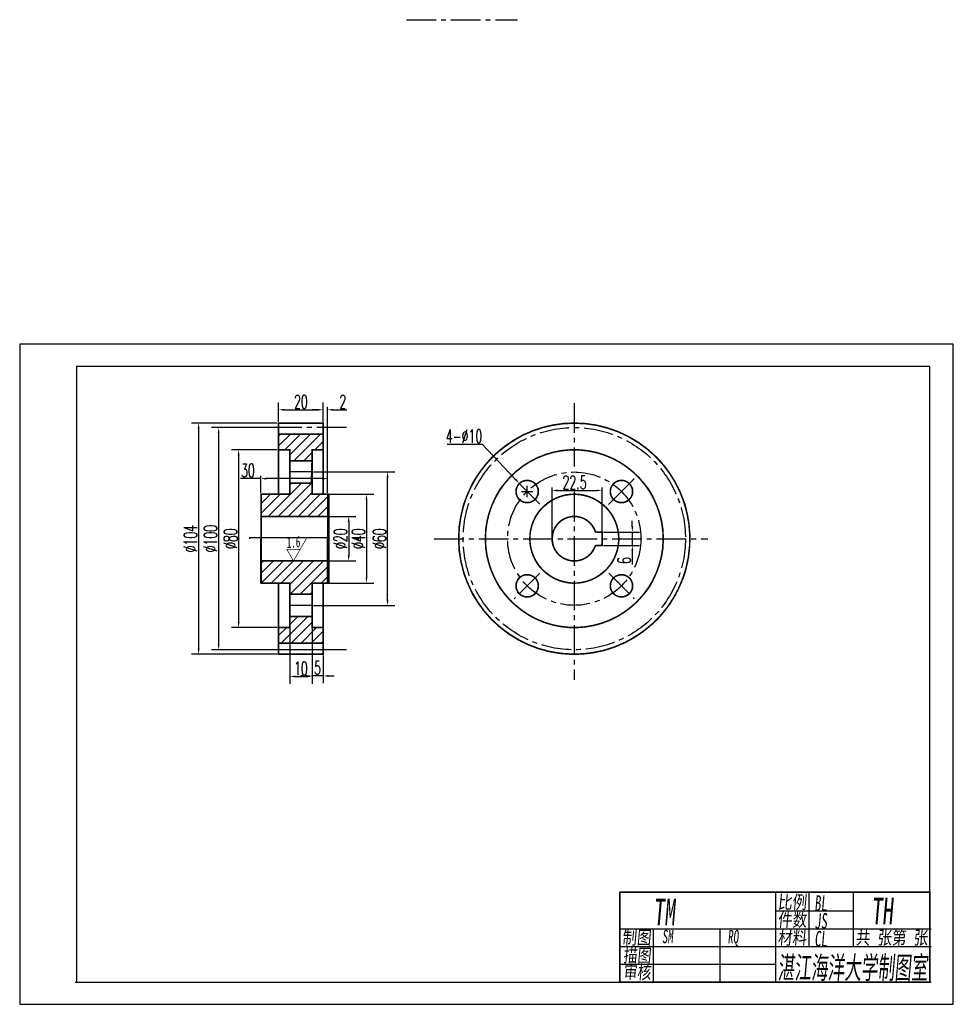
# Model space of a CAD drawing. Extents: x -93 to 1050, y -17 to 1076.
# Tile 2 of 2: x 630 to 1050, y 633 to 1076. Entities that reach past the tile are written whole.
import ezdxf
from ezdxf.enums import TextEntityAlignment as Align

# ---------------------------------------------------------------- set-up
doc = ezdxf.new("R2010")
doc.units = 0
doc.header["$LTSCALE"] = 0.7
doc.header["$MEASUREMENT"] = 0
doc.linetypes.add('CENTER2', pattern=[28.575, 19.05, -3.175, 3.175, -3.175])
doc.layers.get('0').update_dxf_attribs({"linetype": 'CONTINUOUS'})
doc.layers.get('Defpoints').update_dxf_attribs({"linetype": 'CONTINUOUS'})
for name, color, linetype in [('中心线', 1, 'CENTER2'), ('图块', 6, 'CONTINUOUS'), ('实体', 7, 'CONTINUOUS'), ('标注', 7, 'CONTINUOUS'), ('粗实线', 7, 'CONTINUOUS')]:
    doc.layers.add(name, color=color, linetype=linetype)
doc.styles.get("Standard").update_dxf_attribs({"font": 'txt.shx', "width": 0.6, "height": 6})
doc.styles.add('TEXT', font='simfang.ttf', dxfattribs={"width": 0.6, "oblique": 5})
doc.dimstyles.new('DIN', dxfattribs={"dimscale": 0, "dimtxt": 6, "dimasz": 2.5, "dimexe": 1.25, "dimexo": 0.625, "dimtad": 1, "dimtoh": 1, "dimdec": 0, "dimdsep": 46, "dimtxsty": 'Standard', "dimcen": -2.5, "dimclrd": 5, "dimclre": 5, "dimclrt": 5, "dimadec": 0, "dimazin": 0, "dimtfac": 1, "dimtdec": 0, "dimtofl": 0, "dimtmove": 0, "dimatfit": 3, "dimfxl": 0, "dimtolj": 1, "dimtzin": 0, "dimarcsym": 0})
doc.dimstyles.get("Standard").update_dxf_attribs({"dimtxt": 6, "dimasz": 2.5, "dimexe": 3.25, "dimexo": 0.625, "dimtad": 1, "dimdec": 0, "dimdsep": 46, "dimtxsty": 'Standard', "dimcen": 2.5, "dimclrd": 5, "dimclre": 5, "dimclrt": 5, "dimadec": 0, "dimazin": 0, "dimtfac": 1, "dimtdec": 0, "dimtmove": 0, "dimatfit": 3, "dimfxl": 0, "dimtolj": 1, "dimtzin": 0, "dimarcsym": 0})

# ---------------------------------------------------------------- blocks, each defined once
blk = doc.blocks.new('*D37')
at = {"layer": 'Defpoints', "color": 0, "ltscale": 0.3}
for p in [(768.5, 852.5), (768.5, 832.5), (778, 832.5)]:
    blk.add_point(p, dxfattribs=at)
at = {"layer": '粗实线', "color": 5, "lineweight": -2, "ltscale": 0.3}
for p, q in [((769.12, 852.5), (781.25, 852.5)), ((778, 850), (778, 835)), ((769.12, 832.5), (781.25, 832.5))]:
    blk.add_line(p, q, dxfattribs=at)
at = {"layer": '粗实线', "color": 5, "ltscale": 0.3}
for points in [[(777.58, 850), (778.42, 850), (778, 852.5)], [(777.58, 835), (778.42, 835), (778, 832.5)]]:
    blk.add_solid(points, dxfattribs=at)
at = {"layer": '粗实线', "color": 5, "ltscale": 0.3, "insert": (774.37, 842.5), "char_height": 6, "attachment_point": 5, "rotation": 90}
blk.add_mtext('\\A1;%%C20', dxfattribs=at)
blk = doc.blocks.new('*D38')
at = {"layer": 'Defpoints', "color": 0, "ltscale": 0.3}
for p in [(892, 845.5), (892, 839.5), (905.6, 839.5)]:
    blk.add_point(p, dxfattribs=at)
at = {"layer": '粗实线', "color": 5, "lineweight": -2, "ltscale": 0.3}
for p, q in [((905.6, 848), (905.6, 850.5)), ((892.62, 845.5), (908.85, 845.5)), ((905.6, 845.5), (905.6, 839.5)), ((892.62, 839.5), (908.85, 839.5)), ((905.6, 837), (905.6, 830.85))]:
    blk.add_line(p, q, dxfattribs=at)
at = {"layer": '粗实线', "color": 5, "ltscale": 0.3}
for points in [[(905.18, 848), (906.02, 848), (905.6, 845.5)], [(905.18, 837), (906.02, 837), (905.6, 839.5)]]:
    blk.add_solid(points, dxfattribs=at)
at = {"layer": '粗实线', "color": 5, "ltscale": 0.3, "insert": (901.98, 832.68), "char_height": 6, "attachment_point": 5, "rotation": 90}
blk.add_mtext('\\A1;6', dxfattribs=at)
blk = doc.blocks.new('*D39')
at = {"layer": 'Defpoints', "color": 0, "ltscale": 0.3}
for p in [(768.5, 862.5), (768.5, 822.5), (786, 822.5)]:
    blk.add_point(p, dxfattribs=at)
at = {"layer": '粗实线', "color": 5, "lineweight": -2, "ltscale": 0.3}
for p, q in [((769.12, 862.5), (789.25, 862.5)), ((786, 860), (786, 825)), ((769.12, 822.5), (789.25, 822.5))]:
    blk.add_line(p, q, dxfattribs=at)
at = {"layer": '粗实线', "color": 5, "ltscale": 0.3}
for points in [[(785.58, 860), (786.42, 860), (786, 862.5)], [(785.58, 825), (786.42, 825), (786, 822.5)]]:
    blk.add_solid(points, dxfattribs=at)
at = {"layer": '粗实线', "color": 5, "ltscale": 0.3, "insert": (782.37, 842.5), "char_height": 6, "attachment_point": 5, "rotation": 90}
blk.add_mtext('\\A1;%%C40', dxfattribs=at)
blk = doc.blocks.new('*D40')
at = {"layer": 'Defpoints', "color": 0, "ltscale": 0.3}
for p in [(761.5, 872.5), (795.5, 872.5), (761.5, 812.5)]:
    blk.add_point(p, dxfattribs=at)
at = {"layer": '粗实线', "color": 5, "lineweight": -2, "ltscale": 0.3}
for p, q in [((762.12, 872.5), (798.75, 872.5)), ((795.5, 815), (795.5, 870)), ((762.12, 812.5), (798.75, 812.5))]:
    blk.add_line(p, q, dxfattribs=at)
at = {"layer": '粗实线', "color": 5, "ltscale": 0.3}
for points in [[(795.08, 870), (795.92, 870), (795.5, 872.5)], [(795.08, 815), (795.92, 815), (795.5, 812.5)]]:
    blk.add_solid(points, dxfattribs=at)
at = {"layer": '粗实线', "color": 5, "ltscale": 0.3, "insert": (791.87, 842.5), "char_height": 6, "attachment_point": 5, "rotation": 90}
blk.add_mtext('\\A1;%%C60', dxfattribs=at)
blk = doc.blocks.new('*D41')
at = {"layer": 'Defpoints', "color": 0, "ltscale": 0.3}
for p in [(746.5, 882.5), (728.5, 802.5), (746.5, 802.5)]:
    blk.add_point(p, dxfattribs=at)
at = {"layer": '粗实线', "color": 5, "lineweight": -2, "ltscale": 0.3}
for p, q in [((745.88, 882.5), (725.25, 882.5)), ((728.5, 880), (728.5, 805)), ((745.88, 802.5), (725.25, 802.5))]:
    blk.add_line(p, q, dxfattribs=at)
at = {"layer": '粗实线', "color": 5, "ltscale": 0.3}
for points in [[(728.08, 880), (728.92, 880), (728.5, 882.5)], [(728.08, 805), (728.92, 805), (728.5, 802.5)]]:
    blk.add_solid(points, dxfattribs=at)
at = {"layer": '粗实线', "color": 5, "ltscale": 0.3, "insert": (724.87, 842.5), "char_height": 6, "attachment_point": 5, "rotation": 90}
blk.add_mtext('\\A1;%%c80', dxfattribs=at)
blk = doc.blocks.new('*D42')
at = {"layer": 'Defpoints', "color": 0, "ltscale": 0.3}
for p in [(746.5, 892.5), (719.5, 792.5), (746.5, 792.5)]:
    blk.add_point(p, dxfattribs=at)
at = {"layer": '粗实线', "color": 5, "lineweight": -2, "ltscale": 0.3}
for p, q in [((745.88, 892.5), (716.25, 892.5)), ((719.5, 890), (719.5, 795)), ((745.88, 792.5), (716.25, 792.5))]:
    blk.add_line(p, q, dxfattribs=at)
at = {"layer": '粗实线', "color": 5, "ltscale": 0.3}
for points in [[(719.08, 890), (719.92, 890), (719.5, 892.5)], [(719.08, 795), (719.92, 795), (719.5, 792.5)]]:
    blk.add_solid(points, dxfattribs=at)
at = {"layer": '粗实线', "color": 5, "ltscale": 0.3, "insert": (715.87, 842.5), "char_height": 6, "attachment_point": 5, "rotation": 90}
blk.add_mtext('\\A1;%%c100', dxfattribs=at)
blk = doc.blocks.new('*D43')
at = {"layer": 'Defpoints', "color": 0, "ltscale": 0.3}
for p in [(746.5, 894.5), (710.5, 790.5), (746.5, 790.5)]:
    blk.add_point(p, dxfattribs=at)
at = {"layer": '粗实线', "color": 5, "lineweight": -2, "ltscale": 0.3}
for p, q in [((745.88, 894.5), (707.25, 894.5)), ((710.5, 892), (710.5, 793)), ((745.88, 790.5), (707.25, 790.5))]:
    blk.add_line(p, q, dxfattribs=at)
at = {"layer": '粗实线', "color": 5, "ltscale": 0.3}
for points in [[(710.08, 892), (710.92, 892), (710.5, 894.5)], [(710.08, 793), (710.92, 793), (710.5, 790.5)]]:
    blk.add_solid(points, dxfattribs=at)
at = {"layer": '粗实线', "color": 5, "ltscale": 0.3, "insert": (706.87, 842.5), "char_height": 6, "attachment_point": 5, "rotation": 90}
blk.add_mtext('\\A1;%%c104', dxfattribs=at)
blk = doc.blocks.new('*D44')
at = {"layer": 'Defpoints', "color": 0, "ltscale": 0.3}
for p in [(766.5, 900.5), (746.5, 894.5), (766.5, 894.5)]:
    blk.add_point(p, dxfattribs=at)
at = {"layer": '粗实线', "color": 5, "lineweight": -2, "ltscale": 0.3}
for p, q in [((746.5, 895.12), (746.5, 903.75)), ((766.5, 895.12), (766.5, 903.75)), ((749, 900.5), (764, 900.5))]:
    blk.add_line(p, q, dxfattribs=at)
at = {"layer": '粗实线', "color": 5, "ltscale": 0.3}
for points in [[(749, 900.92), (749, 900.08), (746.5, 900.5)], [(764, 900.92), (764, 900.08), (766.5, 900.5)]]:
    blk.add_solid(points, dxfattribs=at)
at = {"layer": '粗实线', "color": 5, "ltscale": 0.3, "insert": (756.5, 904.12), "char_height": 6, "attachment_point": 5}
blk.add_mtext('\\A1;20', dxfattribs=at)
blk = doc.blocks.new('*D45')
at = {"layer": 'Defpoints', "color": 0, "ltscale": 0.3}
for p in [(751.5, 807.5), (761.5, 807.5), (761.5, 780.5)]:
    blk.add_point(p, dxfattribs=at)
at = {"layer": '粗实线', "color": 5, "lineweight": -2, "ltscale": 0.3}
for p, q in [((751.5, 806.88), (751.5, 777.25)), ((761.5, 806.88), (761.5, 777.25)), ((754, 780.5), (759, 780.5))]:
    blk.add_line(p, q, dxfattribs=at)
at = {"layer": '粗实线', "color": 5, "ltscale": 0.3}
for points in [[(754, 780.92), (754, 780.08), (751.5, 780.5)], [(759, 780.92), (759, 780.08), (761.5, 780.5)]]:
    blk.add_solid(points, dxfattribs=at)
at = {"layer": '粗实线', "color": 5, "ltscale": 0.3, "insert": (756.5, 784.12), "char_height": 6, "attachment_point": 5}
blk.add_mtext('\\A1;10', dxfattribs=at)
blk = doc.blocks.new('*D46')
at = {"layer": 'Defpoints', "color": 0, "ltscale": 0.3}
for p in [(761.5, 790.5), (766.5, 790.5), (761.5, 780.77)]:
    blk.add_point(p, dxfattribs=at)
at = {"layer": '粗实线', "color": 5, "lineweight": -2, "ltscale": 0.3}
for p, q in [((761.5, 789.88), (761.5, 777.52)), ((766.5, 789.88), (766.5, 777.52)), ((759, 780.77), (756.5, 780.77)), ((766.5, 780.77), (761.5, 780.77)), ((769, 780.77), (771.5, 780.77))]:
    blk.add_line(p, q, dxfattribs=at)
at = {"layer": '粗实线', "color": 5, "ltscale": 0.3}
for points in [[(759, 781.19), (759, 780.35), (761.5, 780.77)], [(769, 781.19), (769, 780.35), (766.5, 780.77)]]:
    blk.add_solid(points, dxfattribs=at)
at = {"layer": '粗实线', "color": 5, "ltscale": 0.3, "insert": (764, 784.4), "char_height": 6, "attachment_point": 5}
blk.add_mtext('\\A1;5', dxfattribs=at)
blk = doc.blocks.new('*D47')
at = {"layer": 'Defpoints', "color": 0, "ltscale": 0.3}
for p in [(738.5, 869.5), (738.5, 862.5), (768.5, 862.5)]:
    blk.add_point(p, dxfattribs=at)
at = {"layer": '实体', "color": 5, "lineweight": -2, "ltscale": 0.3}
for p, q in [((738.5, 869.5), (729.35, 869.5)), ((738.5, 863.12), (738.5, 870.75)), ((766, 869.5), (741, 869.5)), ((768.5, 863.12), (768.5, 870.75))]:
    blk.add_line(p, q, dxfattribs=at)
at = {"layer": '实体', "color": 5, "ltscale": 0.3}
for points in [[(741, 869.92), (741, 869.08), (738.5, 869.5)], [(766, 869.92), (766, 869.08), (768.5, 869.5)]]:
    blk.add_solid(points, dxfattribs=at)
at = {"layer": '实体', "color": 5, "ltscale": 0.3, "insert": (732.67, 873.12), "char_height": 6, "attachment_point": 5}
blk.add_mtext('\\A1;30', dxfattribs=at)
blk = doc.blocks.new('*D48')
at = {"layer": 'Defpoints', "color": 0, "ltscale": 0.3}
for p in [(892, 864.2), (869.5, 842.5), (892, 842.5)]:
    blk.add_point(p, dxfattribs=at)
at = {"layer": '标注', "color": 5, "lineweight": -2, "ltscale": 0.3}
for p, q in [((869.5, 843.12), (869.5, 865.45)), ((872, 864.2), (889.5, 864.2)), ((892, 843.12), (892, 865.45))]:
    blk.add_line(p, q, dxfattribs=at)
at = {"layer": '标注', "color": 5, "ltscale": 0.3}
for points in [[(872, 864.62), (872, 863.78), (869.5, 864.2)], [(889.5, 864.62), (889.5, 863.78), (892, 864.2)]]:
    blk.add_solid(points, dxfattribs=at)
at = {"layer": '标注', "color": 5, "ltscale": 0.3, "insert": (879.6, 867.83), "char_height": 6, "attachment_point": 5}
blk.add_mtext('\\A1;22.5', dxfattribs=at)
blk = doc.blocks.new('*D49')
at = {"layer": 'Defpoints', "color": 0, "ltscale": 0.3}
for p in [(854.84, 867.33), (861.74, 860.09)]:
    blk.add_point(p, dxfattribs=at)
at = {"layer": '标注', "color": 5, "lineweight": -2, "ltscale": 0.3}
for p, q in [((822.38, 885), (838, 885)), ((838, 885), (853.11, 869.14)), ((858.29, 861.21), (858.29, 866.21)), ((855.79, 863.71), (860.79, 863.71))]:
    blk.add_line(p, q, dxfattribs=at)
at = {"layer": '标注', "color": 5, "ltscale": 0.3}
blk.add_solid([(853.41, 869.43), (852.81, 868.86), (854.84, 867.33)], dxfattribs=at)
at = {"layer": '标注', "color": 5, "ltscale": 0.3, "insert": (829.88, 888.63), "char_height": 6, "attachment_point": 5}
blk.add_mtext('\\A1;4-%%C10', dxfattribs=at)
blk = doc.blocks.new('*D50')
at = {"layer": 'Defpoints', "color": 0, "ltscale": 0.3}
for p in [(768.5, 900.5), (766.5, 894.5), (768.5, 862.5)]:
    blk.add_point(p, dxfattribs=at)
at = {"layer": '标注', "color": 5, "lineweight": -2, "ltscale": 0.3}
for p, q in [((764, 900.5), (761.5, 900.5)), ((766.5, 895.12), (766.5, 901.75)), ((768.5, 863.12), (768.5, 901.75)), ((771, 900.5), (777.15, 900.5))]:
    blk.add_line(p, q, dxfattribs=at)
at = {"layer": '标注', "color": 5, "ltscale": 0.3}
for points in [[(764, 900.92), (764, 900.08), (766.5, 900.5)], [(771, 900.92), (771, 900.08), (768.5, 900.5)]]:
    blk.add_solid(points, dxfattribs=at)
at = {"layer": '标注', "color": 5, "ltscale": 0.3, "insert": (775.33, 904.12), "char_height": 6, "attachment_point": 5}
blk.add_mtext('\\A1;2', dxfattribs=at)
blk = doc.blocks.new('RA')
at = {"layer": '图块', "const_width": 0.3}
blk.add_lwpolyline([(5.89, 10.2), (0, 0), (-3, 5.2), (3, 5.2), (-3, 5.2)], dxfattribs=at)
at = {"layer": '图块', "style": 'TEXT', "oblique": 5, "width": 0.6}
blk.add_attdef('RA', (-3, 5.7), '', height=5, rotation=5, dxfattribs=at)

msp = doc.modelspace()

# ---------------------------------------------------------------- hatches: boundary and pattern name
at = {"layer": '粗实线'}
h = msp.add_hatch(dxfattribs=at)
h.set_pattern_fill('ANSI31', style=0)
h.set_pattern_definition([(45, (625, 628), (-2.245064, 2.245064), [])])
h.paths.add_polyline_path([(751.5, 882.5), (751.5, 877.5), (761.5, 877.5), (761.5, 882.5), (766.5, 882.5), (766.5, 889.5), (746.5, 889.5), (746.5, 882.5)])
h.paths.add_polyline_path([(768.5, 852.5), (768.5, 862.5), (761.5, 862.5), (761.5, 867.5), (751.5, 867.5), (751.5, 862.5), (738.5, 862.5), (738.5, 852.5)])
h.paths.add_polyline_path([(761.5, 822.5), (768.5, 822.5), (768.5, 832.5), (738.5, 832.5), (738.5, 822.5), (751.5, 822.5), (751.5, 817.5), (761.5, 817.5)])
h.paths.add_polyline_path([(751.5, 802.5), (746.5, 802.5), (746.5, 795.5), (766.5, 795.5), (766.5, 802.5), (761.5, 802.5), (761.5, 807.5), (751.5, 807.5)])

# ---------------------------------------------------------------- linework, layer by layer
for p, q in [((1050, 930), (630, 930)), ((630, 930), (630, 633)), ((1050, 633), (1050, 930)), ((1039.5, 920), (655.5, 920)), ((655.5, 920), (655.5, 643)), ((1039.5, 643), (1039.5, 920)), ((900, 643), (900, 683.5)), ((900, 683.5), (1039, 683.5)), ((970, 683), (970, 643)), ((985, 683), (985, 659)), ((1005, 683), (1005, 659)), ((970, 675), (1005, 675)), ((900, 667), (1040, 667)), ((915, 667), (915, 643)), ((945, 667), (945, 643)), ((900, 659), (1040, 659)), ((900, 651), (970, 651)), ((655, 643), (1040, 643)), ((655.5, 643), (1039.5, 643)), ((655.5, 643), (900, 643)), ((630, 633), (1050, 633))]:
    msp.add_line(p, q)
at = {"const_width": 0.6}
msp.add_lwpolyline([(1039.5, 643), (1039.5, 683.5), (900, 683.5), (900, 643), (1039.5, 643)], dxfattribs=at)
at = {"layer": 'Defpoints', "color": 0, "linetype": 'ByBlock'}
for p in [(768.5, 861.3), (786.5, 822.5)]:
    msp.add_point(p, dxfattribs=at)
at = {"layer": '中心线'}
for p, q in [((804, 1076), (854, 1076)), ((879.5, 903.5), (879.5, 875)), ((777, 892.5), (738.5, 892.5)), ((761.5, 872.5), (751.5, 872.5)), ((864, 858), (852.5, 869.5)), ((906.43, 869.43), (894.93, 857.93)), ((895, 858), (906.5, 869.5)), ((895, 858), (906.5, 869.5)), ((879.5, 863.6), (879.5, 779)), ((781, 842.5), (782.5, 842.5)), ((816.5, 842.5), (939.5, 842.5)), ((864, 827), (852.5, 815.5)), ((895, 827), (906.5, 815.5))]:
    msp.add_line(p, q, dxfattribs=at)
for radius in [50, 30]:
    msp.add_circle((879.5, 842.5), radius, dxfattribs=at)
at = {"layer": '实体', "ltscale": 0.3}
for p, q in [((746.5, 862.5), (746.5, 894.5)), ((746.5, 894.5), (766.5, 894.5)), ((766.5, 894.5), (766.5, 862.5)), ((751.5, 882.5), (746.5, 882.5)), ((746.5, 882.5), (746.5, 862.5)), ((751.5, 862.26), (751.5, 882.5)), ((766.5, 862.5), (769.12, 862.5))]:
    msp.add_line(p, q, dxfattribs=at)
at = {"layer": '实体', "ltscale": 0.3, "const_width": 0.7}
for points in [[(746.5, 882.5), (746.5, 894.5), (766.5, 894.5), (766.5, 889.5), (746.5, 889.5)], [(766.5, 889.5), (766.5, 862.5)], [(753.27, 877.5), (761.5, 877.5), (761.5, 882.5), (766.5, 882.5)], [(751.5, 877.5), (753.27, 877.5)], [(769.12, 862.5), (761.5, 862.5), (761.5, 877.5), (761.23, 867.5), (752.25, 867.5), (751.5, 867.5)], [(738.5, 852.5), (768.5, 852.5)]]:
    msp.add_lwpolyline(points, dxfattribs=at)
for points in [[(827.5, 842.5, 2.414214), (879.5, 894.5, 0.414214), (827.5, 842.5, 1)], [(839.5, 842.5, 0.668179), (907.78, 814.22, 1.496606), (839.5, 842.5, 1)], [(855.06, 867.53, 5.639647), (858.29, 868.71, 0.177316), (855.06, 867.53, 2.731165)], [(897.48, 867.53, 5.639647), (900.71, 868.71, 0.177316), (897.48, 867.53, 2.731165)], [(859.5, 842.5, 2.414214), (879.5, 862.5, 0.414214), (859.5, 842.5, 1)], [(889.04, 839.5), (892, 839.5), (892, 845.5), (889.04, 845.5, 0.858182), (869.5, 842.5, 1)], [(869.5, 841.88, 0.831441), (889.06, 839.49, -0.73227)], [(855.06, 825.1, 5.639647), (858.29, 826.29, 0.177316), (855.06, 825.1, 2.731165)], [(897.48, 825.1, 5.639647), (900.71, 826.29, 0.177316), (897.48, 825.1, 2.731165)]]:
    msp.add_lwpolyline(points, format="xyb", dxfattribs=at)
at = {"layer": '粗实线'}
for p, q in [((766.5, 894.5), (746.5, 894.5)), ((746.5, 894.5), (746.5, 862.5)), ((766.5, 894.5), (766.5, 862.5)), ((877.94, 894.39), (879.5, 894.5)), ((766.5, 889.5), (746.5, 889.5)), ((751.5, 882.5), (746.5, 882.5)), ((751.5, 882.5), (751.5, 862.5)), ((766.5, 882.5), (761.5, 882.5)), ((761.5, 882.5), (761.5, 862.5)), ((761.5, 877.5), (751.5, 877.5)), ((761.5, 867.5), (751.5, 867.5)), ((738.5, 862.5), (751.5, 862.5)), ((768.5, 862.5), (761.5, 862.5)), ((761.5, 862.5), (768.5, 862.5)), ((768.5, 852.5), (738.5, 852.5)), ((889.04, 845.5), (892, 845.5)), ((892, 845.5), (892, 839.5)), ((889.04, 839.5), (892, 839.5))]:
    msp.add_line(p, q, dxfattribs=at)
at = {"layer": '粗实线', "color": 7}
for p, q in [((738.5, 862.5), (738.5, 842.5)), ((768.5, 862.5), (768.5, 842.5)), ((733.5, 842.5), (733.5, 843)), ((733.5, 843), (733.5, 843)), ((733.5, 843), (768.5, 843)), ((738.5, 822.5), (738.5, 842.5)), ((768.5, 822.5), (768.5, 842.5)), ((768.5, 832.5), (738.5, 832.5)), ((751.5, 822.5), (738.5, 822.5)), ((738.5, 822.5), (751.5, 822.5)), ((746.5, 790.5), (746.5, 822.5)), ((751.5, 802.5), (751.5, 822.5)), ((761.5, 802.5), (761.5, 822.5)), ((768.5, 822.5), (761.5, 822.5)), ((761.5, 822.5), (768.5, 822.5)), ((766.5, 790.5), (766.5, 822.5)), ((761.5, 817.5), (751.5, 817.5)), ((761.5, 812.5), (751.5, 812.5)), ((761.5, 807.5), (751.5, 807.5)), ((751.5, 802.5), (746.5, 802.5)), ((766.5, 802.5), (761.5, 802.5)), ((766.5, 795.5), (746.5, 795.5)), ((777, 792.5), (738.5, 792.5)), ((766.5, 790.5), (746.5, 790.5))]:
    msp.add_line(p, q, dxfattribs=at)
at = {"layer": '粗实线', "color": 7, "ltscale": 0.3}
for p, q in [((746.5, 822.5), (738.68, 822.5)), ((746.5, 790.5), (746.5, 822.5)), ((769.12, 822.5), (761.5, 822.5)), ((761.5, 822.5), (761.5, 802.5)), ((761.5, 802.5), (766.5, 802.5)), ((766.5, 802.5), (766.5, 790.5)), ((746.5, 790.5), (746.5, 795.5)), ((746.5, 795.5), (765.56, 795.5)), ((766.5, 790.5), (746.5, 790.5))]:
    msp.add_line(p, q, dxfattribs=at)
at = {"layer": '粗实线', "color": 7, "ltscale": 0.3, "const_width": 0.7}
for points in [[(738.68, 822.5), (738.68, 862.5), (751.5, 862.5), (751.5, 882.5), (746.5, 882.5), (746.5, 862.5)], [(769.12, 862.5), (769.12, 822.5)], [(738.68, 832.5), (768.5, 832.5)], [(746.5, 790.5), (746.5, 822.5), (738.5, 822.5), (751.5, 822.5), (751.5, 802.5), (746.5, 802.5)], [(766.5, 822.5), (766.5, 790.5), (746.5, 790.5), (746.5, 795.5), (766.5, 795.5)], [(769.12, 822.5), (761.5, 822.5), (761.5, 802.5), (766.5, 802.5)], [(751.64, 817.5), (761.5, 817.5), (761.5, 807.5), (751.5, 807.5)]]:
    msp.add_lwpolyline(points, dxfattribs=at)
at = {"layer": '粗实线'}
for centre, radius in [((879.5, 842.5), 52), ((879.5, 842.5), 40), ((858.29, 863.71), 5), ((900.71, 863.71), 5), ((900.71, 863.71), 5), ((900.71, 863.71), 5), ((900.71, 863.71), 5), ((900.71, 863.71), 5), ((900.71, 863.71), 5), ((900.71, 863.71), 5), ((879.5, 842.5), 20), ((858.29, 821.29), 5), ((900.71, 821.29), 5)]:
    msp.add_circle(centre, radius, dxfattribs=at)
msp.add_arc((879.5, 842.5), 10, 17.4576, 342.5424, dxfattribs=at)
at = {"layer": '粗实线', "color": 7, "linetype": 'ByBlock'}
msp.add_point((768.5, 822.5), dxfattribs=at)

# ---------------------------------------------------------------- block references
at = {"layer": '粗实线', "color": 7}
msp.add_blockref('RA', (753.17, 832.5), dxfattribs=at).add_auto_attribs({'RA': '1.6'})

# ---------------------------------------------------------------- texts
at = {"style": 'TEXT', "oblique": 5}
for s, height, width, p, p2 in [('比例', 6, 0.782878, (971, 676), (984, 676)), ('件数', 6, 0.782878, (971, 668), (984, 668)), ('制图', 6, 0.782878, (901, 660), (914, 660)), ('材料', 6, 0.782878, (971, 660), (984, 660)), ('共 张第 张', 6, 0.782878, (1006, 660), (1038.5, 660)), ('描图', 6, 0.752767, (901.5, 652), (914, 652)), ('湛江海洋大学制图室', 10, 0.541992, (971, 644.5), (1038.5, 644.5)), ('审核', 6, 0.752767, (901.5, 644.5), (914, 644.5))]:
    msp.add_text(s, height=height, dxfattribs=dict(at, width=width)).set_placement(p, p2, align=Align.FIT)
at = {"style": 'TEXT', "oblique": 5, "width": 0.6}
for tag, p, s, height in [('TM', (915, 668.5), '轴', 12), ('BL', (987.5, 675), '1:1', 7), ('TH', (1013, 669), '1-01', 12), ('JS', (987.5, 667), '1', 7), ('SM', (919, 660.5), '肖时诚', 6), ('RQ', (948.5, 660.5), '', 6), ('CL', (987.5, 659), 'HT200', 7)]:
    msp.add_attdef(tag, p, s, height=height, dxfattribs=at)

# ---------------------------------------------------------------- dimensions: what is measured, and where the dimension line sits
at = {"layer": '实体', "color": 7, "ltscale": 0.3}
dim = msp.add_linear_dim(base=(738.5, 869.5), p1=(768.5, 862.5), p2=(738.5, 862.5), dimstyle='DIN', override={"dimscale": 1}, dxfattribs=at)
dim.commit()
dim.dimension.update_dxf_attribs({"geometry": '*D47', "text_midpoint": (732.67, 869.5), "dimtype": 160})
at = {"layer": '标注'}
dim = msp.add_linear_dim(base=(768.5, 900.5), p1=(766.5, 894.5), p2=(768.5, 862.5), dimstyle='DIN', override={"dimscale": 1}, dxfattribs=at)
dim.commit()
dim.dimension.update_dxf_attribs({"geometry": '*D50', "text_midpoint": (775.33, 900.5), "dimtype": 160})
dim = msp.add_diameter_dim_2p(p1=(861.74, 860.09), p2=(854.84, 867.33), text='4-%%C10', dimstyle='DIN', override={"dimscale": 1}, dxfattribs=at)
dim.commit()
dim.dimension.update_dxf_attribs({"geometry": '*D49', "text_midpoint": (829.88, 885), "dimtype": 163})
dim = msp.add_linear_dim(base=(892, 864.2), p1=(869.5, 842.5), p2=(892, 842.5), text='22.5', dimstyle='DIN', override={"dimscale": 1}, dxfattribs=at)
dim.commit()
dim.dimension.update_dxf_attribs({"geometry": '*D48', "text_midpoint": (879.6, 864.2), "dimtype": 160})
at = {"layer": '粗实线'}
dim = msp.add_linear_dim(base=(766.5, 900.5), p1=(746.5, 894.5), p2=(766.5, 894.5), dimstyle='Standard', dxfattribs=at)
dim.commit()
dim.dimension.update_dxf_attribs({"geometry": '*D44', "text_midpoint": (756.5, 904.12)})
at = {"layer": '粗实线', "color": 7, "ltscale": 0.3}
for base, p1, p2, text, picture, middle in [((710.5, 790.5), (746.5, 894.5), (746.5, 790.5), '%%c104', '*D43', (706.87, 842.5)), ((719.5, 792.5), (746.5, 892.5), (746.5, 792.5), '%%c100', '*D42', (715.87, 842.5)), ((728.5, 802.5), (746.5, 882.5), (746.5, 802.5), '%%c80', '*D41', (724.87, 842.5))]:
    dim = msp.add_linear_dim(base=base, p1=p1, p2=p2, angle=90, text=text, dimstyle='Standard', dxfattribs=at)
    dim.commit()
    dim.dimension.update_dxf_attribs({"geometry": picture, "text_midpoint": middle})
at = {"layer": '粗实线', "color": 7}
for base, p1, p2, text, picture, middle in [((795.5, 872.5), (761.5, 812.5), (761.5, 872.5), '%%C60', '*D40', (791.87, 842.5)), ((786, 822.5), (768.5, 862.5), (768.5, 822.5), '%%C40', '*D39', (782.37, 842.5)), ((778, 832.5), (768.5, 852.5), (768.5, 832.5), '%%C20', '*D37', (774.37, 842.5))]:
    dim = msp.add_linear_dim(base=base, p1=p1, p2=p2, angle=90, text=text, dimstyle='Standard', dxfattribs=at)
    dim.commit()
    dim.dimension.update_dxf_attribs({"geometry": picture, "text_midpoint": middle})
at = {"layer": '粗实线'}
dim = msp.add_linear_dim(base=(905.6, 839.5), p1=(892, 845.5), p2=(892, 839.5), angle=90, dimstyle='Standard', dxfattribs=at)
dim.commit()
dim.dimension.update_dxf_attribs({"geometry": '*D38', "text_midpoint": (905.6, 832.68), "dimtype": 160})
at = {"layer": '粗实线', "color": 7}
for base, p1, p2, picture, middle in [((761.5, 780.5), (751.5, 807.5), (761.5, 807.5), '*D45', (756.5, 784.12)), ((761.5, 780.77), (766.5, 790.5), (761.5, 790.5), '*D46', (764, 784.4))]:
    dim = msp.add_linear_dim(base=base, p1=p1, p2=p2, dimstyle='Standard', dxfattribs=at)
    dim.commit()
    dim.dimension.update_dxf_attribs({"geometry": picture, "text_midpoint": middle})

doc.saveas('drawing.dxf')
